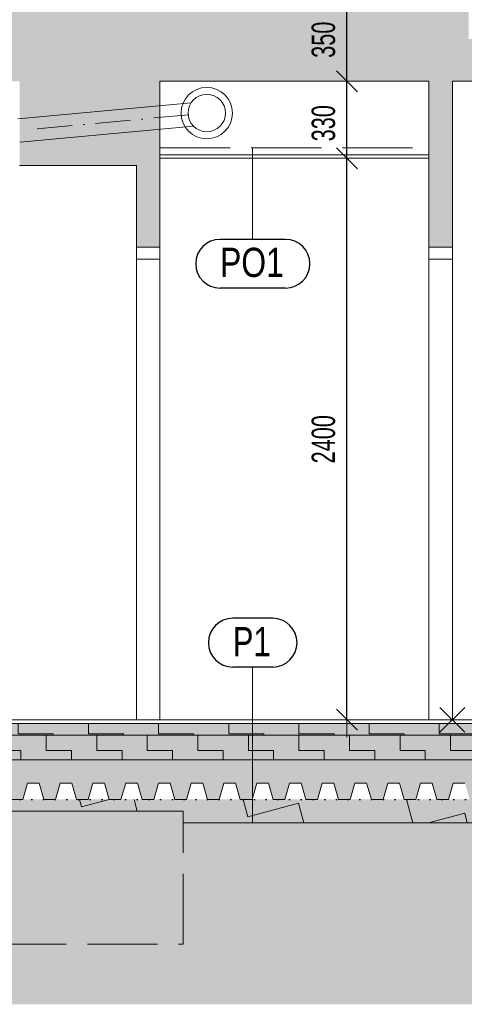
# Model space of a CAD drawing. Header units: millimetres. Extents: x 29003 to 60673, y -60985 to 17010.
# Tile 16 of 128: x 39307 to 41207, y -39857 to -35647. Entities that reach past the tile are written whole.
import ezdxf

# ---------------------------------------------------------------- set-up
doc = ezdxf.new("R2010")
doc.units = ezdxf.units.MM
doc.header["$PDMODE"] = 65
for name, pattern in [('Carkovana 2x_1', [390, 300, -90]), ('Cerchovana_1', [250, 150, -50, 0, -50]), ('JIS_08_37', [50, 0, -50])]:
    doc.linetypes.add(name, pattern=pattern)
for name, color, linetype, lineweight in [('XR$1$ŘEZY_1', 7, 'Continuous', 25), ('XR$2$ŘEZY - KOTY_ TEXTY_1', 7, 'Continuous', 25), ('XR$3$ŘEZY - FILING_1', 7, 'Continuous', 25)]:
    doc.layers.add(name, color=color, linetype=linetype, lineweight=lineweight)
doc.styles.add('ARIAL', font='ARIAL.TTF')
doc.styles.add('ARIALNARROW', font='ARIALN.TTF')
doc.dimstyles.new('DIMSTYLE_4', dxfattribs={"dimtxt": 100, "dimasz": 150, "dimexe": 0, "dimexo": 0, "dimgap": 50, "dimtad": 2, "dimdec": 0, "dimrnd": 5, "dimzin": 12, "dimdsep": 46, "dimtxsty": 'ARIALNARROW', "dimblk1": 'ALL_ML_STRICH', "dimblk2": 'ALL_ML_STRICH', "dimsah": 1, "dimcen": 0, "dimclrd": 6, "dimclre": 6, "dimclrt": 6, "dimadec": 0, "dimazin": 0, "dimtfac": 1, "dimtdec": 0, "dimtix": 1, "dimtmove": 2, "dimatfit": 3, "dimfxl": 0, "dimtzin": 0, "dimlwd": 0, "dimlwe": 13, "dimarcsym": 0})

# ---------------------------------------------------------------- blocks, each defined once
blk = doc.blocks.new('ALL_ML_STRICH')
at = {"color": 0, "linetype": 'ByBlock', "lineweight": -2}
for p, q in [((-0.3, -0.3), (0.3, 0.3)), ((0, -0.5), (0, 0.5)), ((-1, 0), (0.5, 0))]:
    blk.add_line(p, q, dxfattribs=at)
blk = doc.blocks.new('*D141')
at = {"layer": 'DEFPOINTS', "color": 6, "linetype": 'Continuous', "lineweight": 13}
for p in [(40703.2, -36239.3), (40705.1, -38640.2), (41055.9, -38640.2)]:
    blk.add_point(p, dxfattribs=at)
at = {"layer": 'XR$2$ŘEZY - KOTY_ TEXTY_1', "color": 6, "linetype": 'Continuous', "lineweight": -2}
for p, q in [((40703.2, -36239.3), (40705.1, -36239.3)), ((40705.1, -38640.2), (40705.1, -36239.3)), ((40705.1, -38640.2), (40705.1, -38640.2))]:
    blk.add_line(p, q, dxfattribs=at)
at = {"layer": 'XR$2$ŘEZY - KOTY_ TEXTY_1', "color": 6, "linetype": 'Continuous', "lineweight": 13, "xscale": 150, "yscale": 150, "zscale": 150}
for p, rotation in [((40705.1, -36239.3), 90), ((40705.1, -38640.2), 270)]:
    blk.add_blockref('ALL_ML_STRICH', p, dxfattribs=dict(at, rotation=rotation))
at = {"layer": 'XR$2$ŘEZY - KOTY_ TEXTY_1', "color": 6, "linetype": 'Continuous', "lineweight": 13, "insert": (40605.1, -37440.8), "char_height": 100, "width": 324.571, "attachment_point": 5, "rotation": 90, "style": 'ARIALNARROW'}
blk.add_mtext('\\W0.81;\\A1;{2400}', dxfattribs=at)
blk = doc.blocks.new('*D142')
at = {"layer": 'DEFPOINTS', "color": 6, "linetype": 'Continuous', "lineweight": 13}
for p in [(41055.9, -35910.2), (40703.2, -36239.3), (40705.1, -36239.3)]:
    blk.add_point(p, dxfattribs=at)
at = {"layer": 'XR$2$ŘEZY - KOTY_ TEXTY_1', "color": 6, "linetype": 'Continuous', "lineweight": -2}
for p, q in [((40705.1, -35910.2), (40705.1, -35910.2)), ((40705.1, -36239.3), (40705.1, -35910.2)), ((40703.2, -36239.3), (40705.1, -36239.3))]:
    blk.add_line(p, q, dxfattribs=at)
at = {"layer": 'XR$2$ŘEZY - KOTY_ TEXTY_1', "color": 6, "linetype": 'Continuous', "lineweight": 13, "xscale": 150, "yscale": 150, "zscale": 150}
for p, rotation in [((40705.1, -35910.2), 90), ((40705.1, -36239.3), 270)]:
    blk.add_blockref('ALL_ML_STRICH', p, dxfattribs=dict(at, rotation=rotation))
at = {"layer": 'XR$2$ŘEZY - KOTY_ TEXTY_1', "color": 6, "linetype": 'Continuous', "lineweight": 13, "insert": (40605.1, -36089.7), "char_height": 100, "width": 243.429, "attachment_point": 5, "rotation": 90, "style": 'ARIALNARROW'}
blk.add_mtext('\\W0.81;\\A1;{330}', dxfattribs=at)
blk = doc.blocks.new('*D143')
at = {"layer": 'DEFPOINTS', "color": 6, "linetype": 'Continuous', "lineweight": 13}
for p in [(40410.5, -35560.2), (40705.1, -35910.2), (41055.9, -35910.2)]:
    blk.add_point(p, dxfattribs=at)
at = {"layer": 'XR$2$ŘEZY - KOTY_ TEXTY_1', "color": 6, "linetype": 'Continuous', "lineweight": -2}
for p, q in [((40705.1, -35560.2), (40705.1, -35560.2)), ((40705.1, -35910.2), (40705.1, -35560.2)), ((40705.1, -35910.2), (40705.1, -35910.2))]:
    blk.add_line(p, q, dxfattribs=at)
at = {"layer": 'XR$2$ŘEZY - KOTY_ TEXTY_1', "color": 6, "linetype": 'Continuous', "lineweight": 13, "xscale": 150, "yscale": 150, "zscale": 150}
for p, rotation in [((40705.1, -35560.2), 90), ((40705.1, -35910.2), 270)]:
    blk.add_blockref('ALL_ML_STRICH', p, dxfattribs=dict(at, rotation=rotation))
at = {"layer": 'XR$2$ŘEZY - KOTY_ TEXTY_1', "color": 6, "linetype": 'Continuous', "lineweight": 13, "insert": (40605.1, -35732.6), "char_height": 100, "width": 243.429, "attachment_point": 5, "rotation": 90, "style": 'ARIALNARROW'}
blk.add_mtext('\\W0.81;\\A1;{350}', dxfattribs=at)
blk = doc.blocks.new('COMPLEX_ELEVATIONDIM_2')
at = {"layer": 'XR$2$ŘEZY - KOTY_ TEXTY_1', "color": 6, "linetype": 'Continuous', "lineweight": 13}
for p, q in [((41102.9, -38587.1), (41208.8, -38693.1)), ((41103, -38693.1), (41208.9, -38587.1))]:
    blk.add_line(p, q, dxfattribs=at)

msp = doc.modelspace()

# ---------------------------------------------------------------- hatches: boundary and pattern name
at = {"layer": 'XR$3$ŘEZY - FILING_1', "linetype": 'Continuous', "lineweight": 13}
for color, points in [(254, [(32895.9, -35575.2), (32895.9, -36240.2), (33345.9, -36240.2), (33345.9, -35910.2), (39305.9, -35910.2), (39305.9, -36270.2), (39805.9, -36270.2), (39805.9, -36620.2), (39905.9, -36620.2), (39905.9, -35910.2), (41055.9, -35910.2), (41055.9, -36620.2), (41155.9, -36620.2), (41155.9, -35910.2), (41267.7, -35910.2), (43795.9, -37523.3), (43845.9, -37523.3), (43845.9, -38980.8), (43795.9, -38980.8), (43795.9, -39599.5), (45405.9, -39599.5), (45405.9, -33085.2), (46555.9, -33085.2), (46555.9, -32775), (46420.9, -32775), (46420.9, -32880.2), (43685.9, -32880.2), (43685.9, -32590.2), (39755.9, -32521.6), (39755.9, -31860.2), (39305.9, -31860.2), (39305.9, -32960.2), (39905.9, -32960.2), (39905.9, -32810.2), (41075.9, -32810.2), (41075.9, -33540.2), (41175.9, -33540.2), (41175.9, -32810.2), (42885.9, -32810.2), (42885.9, -33190.2), (44955.9, -33190.2), (44955.9, -37420.2), (43875.9, -37420.2), (43875.9, -37251.1), (43610.9, -37251.1), (43610.9, -37082), (43345.9, -37082), (43345.9, -36912.9), (43080.9, -36912.9), (43080.9, -36743.8), (42815.9, -36743.8), (42815.9, -36574.7), (42550.9, -36574.7), (42550.9, -36405.6), (42285.9, -36405.6), (42285.9, -36236.5), (42020.9, -36236.5), (42020.9, -36067.4), (41755.9, -36067.4), (41755.9, -35898.3), (41490.9, -35898.3), (41490.9, -35729.3), (41225.9, -35729.3), (41225.9, -35560.2), (35775.9, -35560.2), (35775.9, -35575.2)]), (251, [(40859.6, -38980.8), (40879.6, -38910.8), (40929.6, -38910.8), (40949.6, -38980.8), (40999.6, -38980.8), (41019.6, -38910.8), (41069.6, -38910.8), (41089.6, -38980.8), (41139.6, -38980.8), (41159.6, -38910.8), (41209.6, -38910.8), (41229.6, -38980.8), (41279.6, -38980.8), (41299.6, -38910.8), (41349.6, -38910.8), (41369.6, -38980.8), (41419.6, -38980.8), (41439.6, -38910.8), (41489.6, -38910.8), (41509.6, -38980.8), (41559.6, -38980.8), (41579.6, -38910.8), (41629.6, -38910.8), (41649.6, -38980.8), (41699.6, -38980.8), (41719.6, -38910.8), (41769.6, -38910.8), (41789.6, -38980.8), (41839.6, -38980.8), (41859.6, -38910.8), (41909.6, -38910.8), (41929.6, -38980.8), (41979.6, -38980.8), (41999.6, -38910.8), (42049.6, -38910.8), (42069.6, -38980.8), (42119.6, -38980.8), (42139.6, -38910.8), (42189.6, -38910.8), (42209.6, -38980.8), (42259.6, -38980.8), (42279.6, -38910.8), (42329.6, -38910.8), (42349.6, -38980.8), (42399.6, -38980.8), (42419.6, -38910.8), (42469.6, -38910.8), (42489.6, -38980.8), (42539.6, -38980.8), (42559.6, -38910.8), (42609.6, -38910.8), (42629.6, -38980.8), (42679.6, -38980.8), (42699.6, -38910.8), (42749.6, -38910.8), (42769.6, -38980.8), (42819.6, -38980.8), (42839.6, -38910.8), (42889.6, -38910.8), (42909.6, -38980.8), (42959.6, -38980.8), (42979.6, -38910.8), (43029.6, -38910.8), (43049.6, -38980.8), (43099.6, -38980.8), (43119.6, -38910.8), (43169.6, -38910.8), (43189.6, -38980.8), (43239.6, -38980.8), (43259.6, -38910.8), (43309.6, -38910.8), (43329.6, -38980.8), (43379.6, -38980.8), (43399.6, -38910.8), (43449.6, -38910.8), (43469.6, -38980.8), (43519.6, -38980.8), (43539.6, -38910.8), (43589.6, -38910.8), (43609.6, -38980.8), (43659.6, -38980.8), (43679.6, -38910.8), (43729.6, -38910.8), (43749.6, -38980.8), (43795.9, -38980.8), (43795.9, -38810.8), (33345.9, -38810.8), (33345.9, -38910.8), (33369.6, -38910.8), (33389.6, -38980.8), (33439.6, -38980.8), (33459.6, -38910.8), (33509.6, -38910.8), (33529.6, -38980.8), (33579.6, -38980.8), (33599.6, -38910.8), (33649.6, -38910.8), (33669.6, -38980.8), (33719.6, -38980.8), (33739.6, -38910.8), (33789.6, -38910.8), (33809.6, -38980.8), (33859.6, -38980.8), (33879.6, -38910.8), (33929.6, -38910.8), (33949.6, -38980.8), (33999.6, -38980.8), (34019.6, -38910.8), (34069.6, -38910.8), (34089.6, -38980.8), (34139.6, -38980.8), (34159.6, -38910.8), (34209.6, -38910.8), (34229.6, -38980.8), (34279.6, -38980.8), (34299.6, -38910.8), (34349.6, -38910.8), (34369.6, -38980.8), (34419.6, -38980.8), (34439.6, -38910.8), (34489.6, -38910.8), (34509.6, -38980.8), (34559.6, -38980.8), (34579.6, -38910.8), (34629.6, -38910.8), (34649.6, -38980.8), (34699.6, -38980.8), (34719.6, -38910.8), (34769.6, -38910.8), (34789.6, -38980.8), (34839.6, -38980.8), (34859.6, -38910.8), (34909.6, -38910.8), (34929.6, -38980.8), (34979.6, -38980.8), (34999.6, -38910.8), (35049.6, -38910.8), (35069.6, -38980.8), (35119.6, -38980.8), (35139.6, -38910.8), (35189.6, -38910.8), (35209.6, -38980.8), (35259.6, -38980.8), (35279.6, -38910.8), (35329.6, -38910.8), (35349.6, -38980.8), (35399.6, -38980.8), (35419.6, -38910.8), (35469.6, -38910.8), (35489.6, -38980.8), (35539.6, -38980.8), (35559.6, -38910.8), (35609.6, -38910.8), (35629.6, -38980.8), (35679.6, -38980.8), (35699.6, -38910.8), (35749.6, -38910.8), (35769.6, -38980.8), (35819.6, -38980.8), (35839.6, -38910.8), (35889.6, -38910.8), (35909.6, -38980.8), (35959.6, -38980.8), (35979.6, -38910.8), (36029.6, -38910.8), (36049.6, -38980.8), (36099.6, -38980.8), (36119.6, -38910.8), (36169.6, -38910.8), (36189.6, -38980.8), (36239.6, -38980.8), (36259.6, -38910.8), (36309.6, -38910.8), (36329.6, -38980.8), (36379.6, -38980.8), (36399.6, -38910.8), (36449.6, -38910.8), (36469.6, -38980.8), (36519.6, -38980.8), (36539.6, -38910.8), (36589.6, -38910.8), (36609.6, -38980.8), (36659.6, -38980.8), (36679.6, -38910.8), (36729.6, -38910.8), (36749.6, -38980.8), (36799.6, -38980.8), (36819.6, -38910.8), (36869.6, -38910.8), (36889.6, -38980.8), (36939.6, -38980.8), (36959.6, -38910.8), (37009.6, -38910.8), (37029.6, -38980.8), (37079.6, -38980.8), (37099.6, -38910.8), (37149.6, -38910.8), (37169.6, -38980.8), (37219.6, -38980.8), (37239.6, -38910.8), (37289.6, -38910.8), (37309.6, -38980.8), (37359.6, -38980.8), (37379.6, -38910.8), (37429.6, -38910.8), (37449.6, -38980.8), (37499.6, -38980.8), (37519.6, -38910.8), (37569.6, -38910.8), (37589.6, -38980.8), (37639.6, -38980.8), (37659.6, -38910.8), (37709.6, -38910.8), (37729.6, -38980.8), (37779.6, -38980.8), (37799.6, -38910.8), (37849.6, -38910.8), (37869.6, -38980.8), (37919.6, -38980.8), (37939.6, -38910.8), (37989.6, -38910.8), (38009.6, -38980.8), (38059.6, -38980.8), (38079.6, -38910.8), (38129.6, -38910.8), (38149.6, -38980.8), (38199.6, -38980.8), (38219.6, -38910.8), (38269.6, -38910.8), (38289.6, -38980.8), (38339.6, -38980.8), (38359.6, -38910.8), (38409.6, -38910.8), (38429.6, -38980.8), (38479.6, -38980.8), (38499.6, -38910.8), (38549.6, -38910.8), (38569.6, -38980.8), (38619.6, -38980.8), (38639.6, -38910.8), (38689.6, -38910.8), (38709.6, -38980.8), (38759.6, -38980.8), (38779.6, -38910.8), (38829.6, -38910.8), (38849.6, -38980.8), (38899.6, -38980.8), (38919.6, -38910.8), (38969.6, -38910.8), (38989.6, -38980.8), (39039.6, -38980.8), (39059.6, -38910.8), (39109.6, -38910.8), (39129.6, -38980.8), (39179.6, -38980.8), (39199.6, -38910.8), (39249.6, -38910.8), (39269.6, -38980.8), (39319.6, -38980.8), (39339.6, -38910.8), (39389.6, -38910.8), (39409.6, -38980.8), (39459.6, -38980.8), (39479.6, -38910.8), (39529.6, -38910.8), (39549.6, -38980.8), (39599.6, -38980.8), (39619.6, -38910.8), (39669.6, -38910.8), (39689.6, -38980.8), (39739.6, -38980.8), (39759.6, -38910.8), (39809.6, -38910.8), (39829.6, -38980.8), (39879.6, -38980.8), (39899.6, -38910.8), (39949.6, -38910.8), (39969.6, -38980.8), (40019.6, -38980.8), (40039.6, -38910.8), (40089.6, -38910.8), (40109.6, -38980.8), (40159.6, -38980.8), (40179.6, -38910.8), (40229.6, -38910.8), (40249.6, -38980.8), (40299.6, -38980.8), (40319.6, -38910.8), (40369.6, -38910.8), (40389.6, -38980.8), (40439.6, -38980.8), (40459.6, -38910.8), (40509.6, -38910.8), (40529.6, -38980.8), (40579.6, -38980.8), (40599.6, -38910.8), (40649.6, -38910.8), (40669.6, -38980.8), (40719.6, -38980.8), (40739.6, -38910.8), (40789.6, -38910.8), (40809.6, -38980.8), (40815.9, -38980.8)]), (254, [(40005.9, -39030.8), (39205.9, -39030.8), (39205.9, -39600.2), (40005.9, -39600.2)])]:
    msp.add_hatch(color=color, dxfattribs=at).paths.add_polyline_path(points)
for color, points in [(9, [(49080.5, -36330.2), (46405.8, -36330.2), (46405.8, -38060.2), (45405.9, -38060.1), (45405.9, -39599.5), (43795.9, -39599.5), (43795.9, -39080.8), (40005.9, -39080.8), (40005.9, -39600.2), (39205.9, -39600.2), (39205.9, -39080.8), (33495.9, -39080.8), (33495.9, -39490.2), (32895.9, -39490.2), (32895.9, -39059.4), (32095.8, -39059.4), (32095.8, -38345.2), (30770.9, -38345.2), (30570.9, -36990.2), (29270.2, -36990.2), (29270.2, -39856.7), (49080.5, -39856.7)]), (11, [(33345.9, -38705.8), (43795.3, -38705.8), (43795.3, -38655.8), (33345.9, -38655.8)]), (11, [(43795.9, -38810.8), (43795.9, -38705.8), (33345.9, -38705.8), (33345.9, -38810.8)]), (11, [(40815.9, -39080.8), (43795.9, -39080.8), (43795.9, -38980.8), (33295.9, -38980.8), (33295.9, -39080.8), (39205.9, -39080.8), (39205.9, -39030.8), (40005.9, -39030.8), (40005.9, -39080.8), (40815.9, -39080.8)])]:
    msp.add_hatch(color=color, dxfattribs=at).paths.add_polyline_path(points, flags=0)
h = msp.add_hatch(dxfattribs=at)
h.set_pattern_fill('VZOR', scale=150, style=0, pattern_type=2)
h.set_pattern_definition([(0, (300, 300), (150, 150), [150, -150]), (90, (300, 300), (-150, 150), [150, -150])])
h.paths.add_polyline_path([(33345.9, -38705.8), (43795.3, -38705.8), (43795.3, -38655.8), (33345.9, -38655.8)], flags=0)
h = msp.add_hatch(dxfattribs=at)
h.set_pattern_fill('VZOR', scale=108, style=0, pattern_type=2)
h.set_pattern_definition([(0, (216, 216), (108, 108), [108, -108]), (90, (216, 216), (-108, 108), [108, -108])])
h.paths.add_polyline_path([(43795.9, -38810.8), (43795.9, -38705.8), (33345.9, -38705.8), (33345.9, -38810.8)], flags=0)
h = msp.add_hatch(dxfattribs=at)
h.set_pattern_fill('VZOR', scale=225, angle=15, style=0, pattern_type=2)
h.set_pattern_definition([(15, (318.2, 551.14), (159.099, 275.5676), [225, -225]), (105, (318.2, 551.14), (-275.5676, 159.099), [225, -225])])
h.paths.add_polyline_path([(40815.9, -39080.8), (43795.9, -39080.8), (43795.9, -38980.8), (33295.9, -38980.8), (33295.9, -39080.8), (39205.9, -39080.8), (39205.9, -39030.8), (40005.9, -39030.8), (40005.9, -39080.8), (40815.9, -39080.8)], flags=0)

# ---------------------------------------------------------------- linework, layer by layer
at = {"layer": 'XR$1$ŘEZY_1', "color": 7, "linetype": 'Continuous', "lineweight": 13}
for p, q in [((39905.9, -36619.5), (39905.9, -35910.2)), ((39905.9, -35910.2), (41055.9, -35910.2)), ((41055.9, -36620.2), (41055.9, -35910.2)), ((41155.9, -36620.2), (41155.9, -35910.2)), ((41155.9, -35910.2), (41267.7, -35910.2)), ((41055.9, -36224.3), (39905.9, -36224.3)), ((39905.9, -36239.3), (41055.9, -36239.3)), ((39305.9, -36270.2), (39805.9, -36270.2)), ((39805.9, -38640.8), (39805.9, -36270.2)), ((39805.9, -36620.2), (39905.9, -36620.2)), ((39905.9, -38640.8), (39905.9, -36620.2)), ((41055.9, -38640.2), (41055.9, -36620.2)), ((41055.9, -36620.2), (41155.9, -36620.2)), ((41155.9, -38640.2), (41155.9, -36620.2)), ((39805.9, -36670.2), (39905.9, -36670.2)), ((41055.9, -36670.2), (41155.9, -36670.2)), ((33345.9, -38640.8), (43795.3, -38640.8)), ((33345.9, -38655.8), (43795.3, -38655.8)), ((33345.9, -38810.8), (43795.9, -38810.8)), ((39319.6, -38980.8), (39339.6, -38910.8)), ((39339.6, -38910.8), (39389.6, -38910.8)), ((39389.6, -38910.8), (39409.6, -38980.8)), ((39459.6, -38980.8), (39479.6, -38910.8)), ((39479.6, -38910.8), (39529.6, -38910.8)), ((39529.6, -38910.8), (39549.6, -38980.8)), ((39599.6, -38980.8), (39619.6, -38910.8)), ((39619.6, -38910.8), (39669.6, -38910.8)), ((39669.6, -38910.8), (39689.6, -38980.8)), ((39739.6, -38980.8), (39759.6, -38910.8)), ((39759.6, -38910.8), (39809.6, -38910.8)), ((39809.6, -38910.8), (39829.6, -38980.8)), ((39879.6, -38980.8), (39899.6, -38910.8)), ((39899.6, -38910.8), (39949.6, -38910.8)), ((39949.6, -38910.8), (39969.6, -38980.8)), ((40019.6, -38980.8), (40039.6, -38910.8)), ((40039.6, -38910.8), (40089.6, -38910.8)), ((40089.6, -38910.8), (40109.6, -38980.8)), ((40159.6, -38980.8), (40179.6, -38910.8)), ((40179.6, -38910.8), (40229.6, -38910.8)), ((40229.6, -38910.8), (40249.6, -38980.8)), ((40299.6, -38980.8), (40319.6, -38910.8)), ((40319.6, -38910.8), (40369.6, -38910.8)), ((40369.6, -38910.8), (40389.6, -38980.8)), ((40439.6, -38980.8), (40459.6, -38910.8)), ((40459.6, -38910.8), (40509.6, -38910.8)), ((40509.6, -38910.8), (40529.6, -38980.8)), ((40579.6, -38980.8), (40599.6, -38910.8)), ((40599.6, -38910.8), (40649.6, -38910.8)), ((40649.6, -38910.8), (40669.6, -38980.8)), ((40719.6, -38980.8), (40739.6, -38910.8)), ((40739.6, -38910.8), (40789.6, -38910.8)), ((40789.6, -38910.8), (40809.6, -38980.8)), ((40859.6, -38980.8), (40879.6, -38910.8)), ((40879.6, -38910.8), (40929.6, -38910.8)), ((40929.6, -38910.8), (40949.6, -38980.8)), ((40999.6, -38980.8), (41019.6, -38910.8)), ((41019.6, -38910.8), (41069.6, -38910.8)), ((41069.6, -38910.8), (41089.6, -38980.8)), ((41139.6, -38980.8), (41159.6, -38910.8)), ((41159.6, -38910.8), (41209.6, -38910.8)), ((39269.6, -38980.8), (39319.6, -38980.8)), ((39409.6, -38980.8), (39459.6, -38980.8)), ((39549.6, -38980.8), (39599.6, -38980.8)), ((39689.6, -38980.8), (39739.6, -38980.8)), ((39829.6, -38980.8), (39879.6, -38980.8)), ((39969.6, -38980.8), (40019.6, -38980.8)), ((40109.6, -38980.8), (40159.6, -38980.8)), ((40249.6, -38980.8), (40299.6, -38980.8)), ((40389.6, -38980.8), (40439.6, -38980.8)), ((40529.6, -38980.8), (40579.6, -38980.8)), ((40669.6, -38980.8), (40719.6, -38980.8)), ((40809.6, -38980.8), (40859.6, -38980.8)), ((40815.9, -38980.8), (40859.6, -38980.8)), ((40949.6, -38980.8), (40999.6, -38980.8)), ((41089.6, -38980.8), (41139.6, -38980.8)), ((40005.9, -39030.8), (39205.9, -39030.8)), ((40005.9, -39080.8), (43795.9, -39080.8))]:
    msp.add_line(p, q, dxfattribs=at)
at = {"layer": 'XR$1$ŘEZY_1', "color": 132, "linetype": 'Continuous', "lineweight": 13}
for p, q in [((40039.6, -36002), (39298.2, -36070.5)), ((40048.8, -36101.9), (39307.4, -36170.4))]:
    msp.add_line(p, q, dxfattribs=at)
at = {"layer": 'XR$1$ŘEZY_1', "color": 132, "linetype": 'Cerchovana_1', "lineweight": 13}
msp.add_line((40029.2, -36053.3), (39305.9, -36120.2), dxfattribs=at)
at = {"layer": 'XR$1$ŘEZY_1', "color": 7, "linetype": 'Carkovana 2x_1', "lineweight": 13}
for p, q in [((39905.9, -36194.3), (41055.9, -36194.3)), ((40005.9, -39599.5), (40005.9, -39030.8)), ((39205.9, -39600.2), (40005.9, -39600.2))]:
    msp.add_line(p, q, dxfattribs=at)
at = {"layer": 'XR$1$ŘEZY_1', "color": 251, "linetype": 'Continuous', "lineweight": 13}
for p, q in [((33345.9, -38655.8), (43795.3, -38655.8)), ((33345.9, -38705.8), (43795.3, -38705.8))]:
    msp.add_line(p, q, dxfattribs=at)
at = {"layer": 'XR$1$ŘEZY_1', "color": 7, "linetype": 'JIS_08_37', "lineweight": 25}
msp.add_line((33295.9, -38980.8), (43795.9, -38980.8), dxfattribs=at)
at = {"layer": 'XR$1$ŘEZY_1', "color": 7, "linetype": 'Continuous', "lineweight": 13}
for points in [[(39319.6, -38980.8), (39319.6, -38980.8)], [(39319.6, -38980.8), (39319.6, -38980.8)], [(39459.6, -38980.8), (39459.6, -38980.8)], [(39459.6, -38980.8), (39459.6, -38980.8)], [(39599.6, -38980.8), (39599.6, -38980.8)], [(39599.6, -38980.8), (39599.6, -38980.8)], [(39739.6, -38980.8), (39739.6, -38980.8)], [(39739.6, -38980.8), (39739.6, -38980.8)], [(39879.6, -38980.8), (39879.6, -38980.8)], [(39879.6, -38980.8), (39879.6, -38980.8)], [(40019.6, -38980.8), (40019.6, -38980.8)], [(40019.6, -38980.8), (40019.6, -38980.8)], [(40159.6, -38980.8), (40159.6, -38980.8)], [(40159.6, -38980.8), (40159.6, -38980.8)], [(40299.6, -38980.8), (40299.6, -38980.8)], [(40299.6, -38980.8), (40299.6, -38980.8)], [(40439.6, -38980.8), (40439.6, -38980.8)], [(40439.6, -38980.8), (40439.6, -38980.8)], [(40579.6, -38980.8), (40579.6, -38980.8)], [(40579.6, -38980.8), (40579.6, -38980.8)], [(40719.6, -38980.8), (40719.6, -38980.8)], [(40719.6, -38980.8), (40719.6, -38980.8)], [(40859.6, -38980.8), (40859.6, -38980.8)], [(40859.6, -38980.8), (40859.6, -38980.8)], [(40859.6, -38980.8), (40859.6, -38980.8)], [(40859.6, -38980.8), (40859.6, -38980.8)], [(40999.6, -38980.8), (40999.6, -38980.8)], [(40999.6, -38980.8), (40999.6, -38980.8)], [(41139.6, -38980.8), (41139.6, -38980.8)], [(41139.6, -38980.8), (41139.6, -38980.8)]]:
    msp.add_lwpolyline(points, close=True, dxfattribs=at)
at = {"layer": 'XR$1$ŘEZY_1', "color": 132, "linetype": 'Continuous', "lineweight": 13}
for radius in [110, 80]:
    msp.add_circle((40106.2, -36046.2), radius, dxfattribs=at)
at = {"layer": 'XR$2$ŘEZY - KOTY_ TEXTY_1', "color": 3, "linetype": 'Continuous', "lineweight": 13}
for p, q in [((40302.2, -36586.3), (40302.2, -36194.3)), ((40302.2, -38414.7), (40302.2, -39080.8))]:
    msp.add_line(p, q, dxfattribs=at)
at = {"layer": 'XR$2$ŘEZY - KOTY_ TEXTY_1', "color": 3, "linetype": 'Continuous', "lineweight": 25}
for p, q in [((40442.6, -36586.3), (40163, -36586.3)), ((40442.6, -36794.6), (40163, -36794.6)), ((40388.1, -38206.4), (40217.2, -38206.4)), ((40388.1, -38414.7), (40217.2, -38414.7))]:
    msp.add_line(p, q, dxfattribs=at)
for centre, start, end in [((40163, -36690.5), 90, 270), ((40442.6, -36690.5), 270, 90), ((40217.2, -38310.6), 90, 270), ((40388.1, -38310.6), 270, 90)]:
    msp.add_arc(centre, 104.2, start, end, dxfattribs=at)

# ---------------------------------------------------------------- block references
at = {"layer": 'XR$2$ŘEZY - KOTY_ TEXTY_1', "color": 6, "linetype": 'Continuous', "lineweight": 13}
msp.add_blockref('COMPLEX_ELEVATIONDIM_2', (0, 0), dxfattribs=at)

# ---------------------------------------------------------------- texts
at = {"layer": 'XR$2$ŘEZY - KOTY_ TEXTY_1', "color": 3, "linetype": 'Continuous', "lineweight": 25, "char_height": 125, "attachment_point": 7, "style": 'ARIAL'}
for s, insert, width in [('\\W0.78;PO1', (40163, -36748.8), 328.026), ('\\W0.76;P1', (40217.2, -38368.9), 218.378)]:
    msp.add_mtext(s, dxfattribs=dict(at, insert=insert, width=width))

# ---------------------------------------------------------------- dimensions: what is measured, and where the dimension line sits
at = {"layer": 'XR$2$ŘEZY - KOTY_ TEXTY_1', "color": 6, "linetype": 'Continuous', "lineweight": 13}
for base, p1, p2, picture, middle in [((40705.1, -35560.2), (40705.1, -35910.2), (40705.1, -35560.2), '*D143', (40605.1, -35732.6)), ((40705.1, -35910.2), (40703.2, -36239.3), (40705.1, -35910.2), '*D142', (40605.1, -36089.7)), ((40705.1, -36239.3), (40705.1, -38640.2), (40703.2, -36239.3), '*D141', (40605.1, -37440.8))]:
    dim = msp.add_linear_dim(base=base, p1=p1, p2=p2, angle=90, dimstyle='DIMSTYLE_4', override={"dimpost": '<>', "dimclrd": 6, "dimclre": 6, "dimclrt": 6, "dimlwd": 0, "dimlwe": 13}, dxfattribs=at)
    dim.commit()
    dim.dimension.update_dxf_attribs({"geometry": picture, "text_midpoint": middle, "dimtype": 160})

doc.saveas('drawing.dxf')
